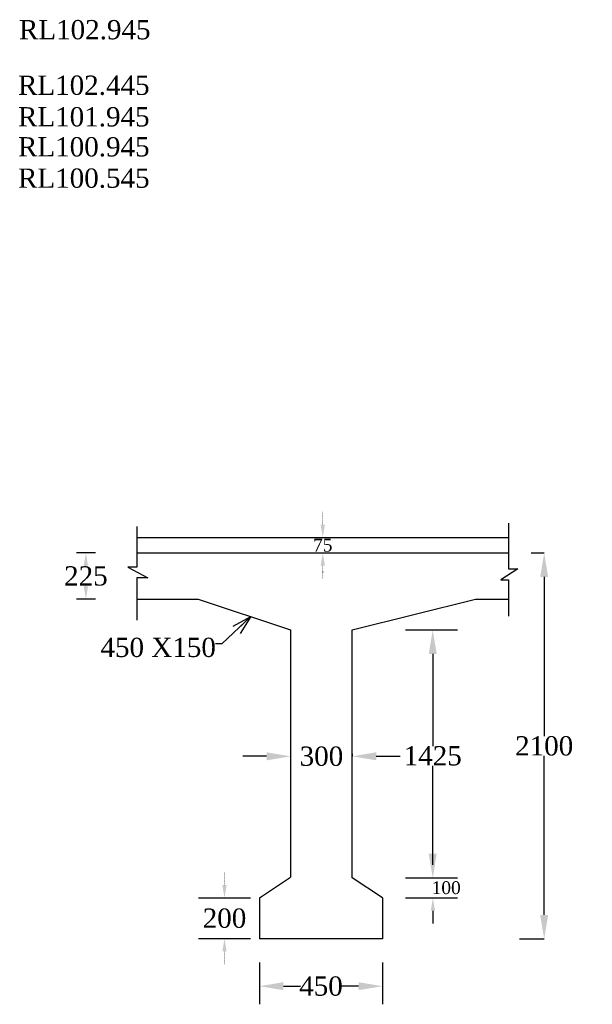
# Model space of a CAD drawing. Header units: millimetres. Extents: x -20950785 to 43207042, y -3207472 to 3168443.
# Tile 11 of 89: x 8072926 to 8095242, y -1157159 to -1118795. Entities that reach past the tile are written whole.
import ezdxf

# ---------------------------------------------------------------- set-up
doc = ezdxf.new("R2010")
doc.units = ezdxf.units.MM
doc.header["$LTSCALE"] = 60
doc.header["$MEASUREMENT"] = 0
doc.linetypes.add('DOT2', pattern=[0.125, 0, -0.125])
doc.styles.add('style1', font='txt.shx', dxfattribs={"height": 1})
doc.dimstyles.get("Standard").update_dxf_attribs({"dimtxt": 400, "dimasz": 215, "dimexe": 0.18, "dimexo": 0.0625, "dimgap": 0.09, "dimtad": 0, "dimtih": 1, "dimtoh": 1, "dimdec": 0, "dimzin": 4, "dimdsep": 46, "dimtxsty": 'Standard', "dimblk": 'OPEN90', "dimcen": 0, "dimadec": 0, "dimazin": 1, "dimtfac": 1, "dimtdec": 0, "dimtix": 1, "dimtofl": 0, "dimtmove": 0, "dimatfit": 3, "dimldrblk": 'OPEN30', "dimfxl": 1, "dimtolj": 1, "dimtzin": 0, "dimarcsym": 0})

# ---------------------------------------------------------------- blocks, each defined once
blk = doc.blocks.new('*D212')
at = {"color": 0, "linetype": 'Continuous', "lineweight": -2, "transparency": 16777216}
for p, q in [((8082268, -1156453), (8082268, -1156453)), ((8083203, -1156453), (8083866, -1156453)), ((8086133, -1156453), (8085470, -1156453)), ((8087068, -1156453), (8087068, -1156453))]:
    blk.add_line(p, q, dxfattribs=at)
for points in [[(8083203, -1156297), (8083203, -1156609), (8082268, -1156453)], [(8086133, -1156297), (8086133, -1156609), (8087068, -1156453)]]:
    blk.add_solid(points, dxfattribs=at)
at = {"layer": 'Defpoints', "color": 0, "linetype": 'Continuous', "lineweight": -2, "transparency": 16777216}
for p in [(8082268, -1156453), (8087068, -1156453), (8087068, -1156453)]:
    blk.add_point(p, dxfattribs=at)
at = {"color": 0, "linetype": 'Continuous', "transparency": 16777216, "insert": (8084668, -1156453), "char_height": 500, "attachment_point": 5}
blk.add_mtext('\\A1;{\\fTimes New Roman|b0|i0|c0|p18;\\H1.5x;450}', dxfattribs=at)
blk = doc.blocks.new('*D213')
at = {"color": 0, "linetype": 'Continuous', "lineweight": -2, "transparency": 16777216}
for p, q in [((8089029, -1151725), (8089029, -1151225)), ((8089029, -1152225), (8089029, -1152225)), ((8088096, -1153013), (8089030, -1153013)), ((8089029, -1153513), (8089029, -1154013))]:
    blk.add_line(p, q, dxfattribs=at)
for points in [[(8088946, -1151725), (8089113, -1151725), (8089029, -1152225)], [(8088946, -1153513), (8089113, -1153513), (8089029, -1153013)]]:
    blk.add_solid(points, dxfattribs=at)
at = {"layer": 'Defpoints', "color": 0, "linetype": 'Continuous', "lineweight": -2, "transparency": 16777216}
for p in [(8089029, -1152225), (8089029, -1152225), (8088096, -1153013)]:
    blk.add_point(p, dxfattribs=at)
at = {"color": 0, "linetype": 'Continuous', "transparency": 16777216, "insert": (8089029, -1152619), "char_height": 500, "attachment_point": 5}
blk.add_mtext('\\A1;{\\fTimes New Roman|b0|i0|c0|p18;\\H0.5x;           \\H2x;100}', dxfattribs=at)
blk = doc.blocks.new('*D214')
at = {"color": 0, "linetype": 'Continuous', "lineweight": -2, "transparency": 16777216}
for p, q in [((8089022, -1142573), (8089022, -1142573)), ((8089022, -1143508), (8089022, -1147098)), ((8089022, -1151290), (8089022, -1147861)), ((8089022, -1152225), (8089022, -1152225))]:
    blk.add_line(p, q, dxfattribs=at)
for points in [[(8088866, -1143508), (8089178, -1143508), (8089022, -1142573)], [(8088866, -1151290), (8089178, -1151290), (8089022, -1152225)]]:
    blk.add_solid(points, dxfattribs=at)
at = {"layer": 'Defpoints', "color": 0, "linetype": 'Continuous', "lineweight": -2, "transparency": 16777216}
for p in [(8089022, -1142573), (8089022, -1142573), (8089022, -1152225)]:
    blk.add_point(p, dxfattribs=at)
at = {"color": 0, "linetype": 'Continuous', "transparency": 16777216, "insert": (8089022, -1147480), "char_height": 500, "attachment_point": 5}
blk.add_mtext('\\A1;{\\fTimes New Roman|b0|i0|c0|p18;\\H1.5x;1425}', dxfattribs=at)
blk = doc.blocks.new('*D237')
at = {"color": 0, "linetype": 'Continuous', "lineweight": -2, "transparency": 16777216}
for p, q in [((8083486, -1147387), (8083486, -1147496)), ((8085886, -1147399), (8085886, -1147496)), ((8082551, -1147496), (8081616, -1147496)), ((8086821, -1147496), (8087756, -1147496))]:
    blk.add_line(p, q, dxfattribs=at)
for points in [[(8082551, -1147340), (8082551, -1147652), (8083486, -1147496)], [(8086821, -1147340), (8086821, -1147652), (8085886, -1147496)]]:
    blk.add_solid(points, dxfattribs=at)
at = {"layer": 'Defpoints', "color": 0, "linetype": 'Continuous', "lineweight": -2, "transparency": 16777216}
for p in [(8083486, -1147387), (8085886, -1147399), (8085886, -1147496)]:
    blk.add_point(p, dxfattribs=at)
at = {"color": 0, "linetype": 'Continuous', "transparency": 16777216, "insert": (8084686, -1147496), "char_height": 500, "attachment_point": 5}
blk.add_mtext('\\A1;{\\fTimes New Roman|b0|i0|c0|p18;\\H1.5x;300}', dxfattribs=at)
blk = doc.blocks.new('*D264')
at = {"color": 0, "linetype": 'DOT2', "lineweight": -2, "ltscale": 2, "transparency": 16777216}
for p, q in [((8084737, -1138473), (8084737, -1137973)), ((8084737, -1138973), (8084737, -1138973)), ((8084737, -1139573), (8084737, -1139573)), ((8084737, -1140073), (8084737, -1140573))]:
    blk.add_line(p, q, dxfattribs=at)
for points in [[(8084654, -1138473), (8084821, -1138473), (8084737, -1138973)], [(8084654, -1140073), (8084821, -1140073), (8084737, -1139573)]]:
    blk.add_solid(points, dxfattribs=at)
at = {"layer": 'Defpoints', "color": 0, "linetype": 'DOT2', "lineweight": -2, "ltscale": 2, "transparency": 16777216}
for p in [(8084737, -1138973), (8084737, -1138973), (8084737, -1139573)]:
    blk.add_point(p, dxfattribs=at)
at = {"color": 0, "linetype": 'DOT2', "lineweight": -2, "ltscale": 2, "transparency": 16777216, "insert": (8084737, -1139273), "char_height": 500, "attachment_point": 5}
blk.add_mtext('\\A1;{\\fTimes New Roman|b0|i0|c0|p18;75}', dxfattribs=at)
blk = doc.blocks.new('*D265')
at = {"color": 0, "linetype": 'DOT2', "lineweight": -2, "ltscale": 2, "transparency": 16777216}
for p, q in [((8080908, -1152513), (8080908, -1152013)), ((8080908, -1153013), (8080908, -1153013)), ((8080908, -1154601), (8080908, -1154601)), ((8080908, -1155101), (8080908, -1155601))]:
    blk.add_line(p, q, dxfattribs=at)
for points in [[(8080824, -1152513), (8080991, -1152513), (8080908, -1153013)], [(8080824, -1155101), (8080991, -1155101), (8080908, -1154601)]]:
    blk.add_solid(points, dxfattribs=at)
at = {"layer": 'Defpoints', "color": 0, "linetype": 'DOT2', "lineweight": -2, "ltscale": 2, "transparency": 16777216}
for p in [(8080908, -1153013), (8080908, -1154601), (8080908, -1154601)]:
    blk.add_point(p, dxfattribs=at)
at = {"color": 0, "linetype": 'DOT2', "lineweight": -2, "ltscale": 2, "transparency": 16777216, "insert": (8080908, -1153807), "char_height": 500, "attachment_point": 5}
blk.add_mtext('\\A1;{\\fTimes New Roman|b0|i0|c0|p18;\\H1.5x;200}', dxfattribs=at)
blk = doc.blocks.new('*D266')
at = {"color": 0, "linetype": 'DOT2', "lineweight": -2, "ltscale": 2, "transparency": 16777216}
for p, q in [((8075362, -1139573), (8075506, -1139573)), ((8075506, -1140073), (8075506, -1140091)), ((8075506, -1140873), (8075506, -1140854)), ((8075362, -1141373), (8075506, -1141373))]:
    blk.add_line(p, q, dxfattribs=at)
for points in [[(8075422, -1140073), (8075589, -1140073), (8075506, -1139573)], [(8075422, -1140873), (8075589, -1140873), (8075506, -1141373)]]:
    blk.add_solid(points, dxfattribs=at)
at = {"layer": 'Defpoints', "color": 0, "linetype": 'DOT2', "lineweight": -2, "ltscale": 2, "transparency": 16777216}
for p in [(8075362, -1139573), (8075506, -1139573), (8075362, -1141373)]:
    blk.add_point(p, dxfattribs=at)
at = {"color": 0, "linetype": 'DOT2', "lineweight": -2, "ltscale": 2, "transparency": 16777216, "insert": (8075506, -1140473), "char_height": 500, "attachment_point": 5}
blk.add_mtext('\\A1;{\\fTimes New Roman|b0|i0|c0|p18;\\H1.5x;225}', dxfattribs=at)
blk = doc.blocks.new('*D280')
at = {"color": 0, "linetype": 'Continuous', "lineweight": -2, "transparency": 16777216}
for p, q in [((8092859, -1139573), (8093366, -1139573)), ((8093366, -1140508), (8093366, -1146711)), ((8093366, -1153678), (8093366, -1147474)), ((8092410, -1154613), (8093366, -1154613))]:
    blk.add_line(p, q, dxfattribs=at)
for points in [[(8093210, -1140508), (8093522, -1140508), (8093366, -1139573)], [(8093210, -1153678), (8093522, -1153678), (8093366, -1154613)]]:
    blk.add_solid(points, dxfattribs=at)
at = {"layer": 'Defpoints', "color": 0, "linetype": 'Continuous', "lineweight": -2, "transparency": 16777216}
for p in [(8092859, -1139573), (8093366, -1139573), (8092410, -1154613)]:
    blk.add_point(p, dxfattribs=at)
at = {"color": 0, "linetype": 'Continuous', "transparency": 16777216, "insert": (8093366, -1147093), "char_height": 500, "attachment_point": 5}
blk.add_mtext('\\A1;{\\fTimes New Roman|b0|i0|c0|p18;\\H1.5x;2100}', dxfattribs=at)

msp = doc.modelspace()

# ---------------------------------------------------------------- linework, layer by layer
at = {"linetype": 'Continuous'}
for p, q in [((8077492.7, -1138540.6), (8077492.7, -1140121.2)), ((8091981.8, -1138408), (8091981.8, -1140197.7)), ((8077492.7, -1138972.9), (8091981.8, -1138972.9)), ((8077492.7, -1139572.9), (8091981.8, -1139572.9)), ((8077492.7, -1140121.2), (8077134.7, -1140121.2)), ((8077134.7, -1140121.2), (8077921.1, -1140537.8)), ((8077492.7, -1140537.8), (8077492.7, -1141426.1)), ((8077921.1, -1140537.8), (8077492.7, -1140537.8)), ((8092339.8, -1140197.7), (8091678.5, -1140614.4)), ((8091981.8, -1140197.7), (8092339.8, -1140197.7)), ((8091678.5, -1140614.4), (8091981.8, -1140614.4)), ((8091981.8, -1140614.4), (8091981.8, -1141372.9)), ((8077492.7, -1141426.1), (8077492.7, -1142190.1)), ((8090686.1, -1141372.9), (8091981.8, -1141372.9)), ((8091981.8, -1141372.9), (8091981.8, -1142032.3)), ((8083486.1, -1142572.9), (8083486.1, -1152200.8)), ((8085886.1, -1152224.6), (8085886.1, -1142572.9)), ((8087968.1, -1142572.9), (8089982.4, -1142572.9)), ((8082268.2, -1153012.7), (8083486.1, -1152200.8)), ((8087068.2, -1153012.7), (8085886.1, -1152224.6)), ((8087968.1, -1152224.6), (8089982.4, -1152224.6)), ((8079900.6, -1153012.7), (8081915, -1153012.7)), ((8082268.2, -1153012.7), (8082268.2, -1154612.7)), ((8087068.2, -1153012.7), (8087068.2, -1154612.7)), ((8087968.2, -1153012.7), (8089982.6, -1153012.7)), ((8079900.8, -1154600.8), (8081915.2, -1154600.8)), ((8084668.2, -1154612.7), (8082268.2, -1154612.7)), ((8087068.2, -1154612.7), (8084668.2, -1154612.7)), ((8082268.2, -1155532.9), (8082268.2, -1157158.6)), ((8087068.2, -1155532.9), (8087068.2, -1157158.6))]:
    msp.add_line(p, q, dxfattribs=at)
at = {"linetype": 'Continuous', "lineweight": -2, "ltscale": 2}
for p, q in [((8075875.3, -1139572.9), (8075136.1, -1139572.9)), ((8075875.3, -1141372.9), (8075136.1, -1141372.9))]:
    msp.add_line(p, q, dxfattribs=at)
at = {"linetype": 'Continuous'}
for points in [[(8077492.7, -1141372.9), (8079886.1, -1141372.9), (8083486.1, -1142572.9)], [(8085886.1, -1142572.9), (8090686.1, -1141372.9)]]:
    msp.add_lwpolyline(points, dxfattribs=at)

# ---------------------------------------------------------------- texts
at = {"linetype": 'Continuous', "attachment_point": 1, "style": 'style1'}
for s, insert, char_height, width in [('{\\fTimes New Roman|b0|i0|c0|p18;\\H0.7236x;RL102.945  \\H1.38197x;                 }', (8072896.6, -1118808.4), 1036.486, 1111.769), ('{\\fTimes New Roman|b0|i0|c0|p18;\\H0.7236x;RL102.445\\H1.38197x;                 }', (8072860.3, -1120973), 1036.486, 1111.769), ('\\pi6024.46095;{\\fTimes New Roman|b0|i0|c0|p18;\\LELEVATION OF PIER \\P\\pi3569.25186;ALONG CURRENT DIRECTION  }', (8030285.9, -1147123.6), 750, 22678.698)]:
    msp.add_mtext(s, dxfattribs=dict(at, insert=insert, char_height=char_height, width=width))
at = {"linetype": 'Continuous', "char_height": 1036.486, "attachment_point": 1, "style": 'style1'}
for s, insert in [('{\\fTimes New Roman|b0|i0|c0|p18;\\H0.7236x;RL101.945  \\H1.38199x;                    }', (8072860.3, -1122202.6)), ('{\\fTimes New Roman|b0|i0|c0|p18;\\H0.7236x;RL100.945\\H1.38199x;                     }', (8072860.3, -1123372.2)), ('{\\fTimes New Roman|b0|i0|c0|p18;\\H0.7236x;RL100.545    \\H1.38197x;                     }', (8072860.3, -1124593.4))]:
    msp.add_mtext(s, dxfattribs=dict(at, insert=insert))
at = {"linetype": 'Continuous', "insert": (8075854.8, -1143257), "char_height": 500, "attachment_point": 4}
msp.add_mtext('{\\fVerdana|b0|i0|c0|p34; \\fTimes New Roman|b0|i0|c0|p18;\\H1.5x;450 X150}', dxfattribs=at)

# ---------------------------------------------------------------- dimensions: what is measured, and where the dimension line sits
at = {"linetype": 'DOT2', "lineweight": -2, "ltscale": 2}
for base, p1, p2, text, picture, middle in [((8084737.2, -1138972.9), (8084737.2, -1139572.9), (8084737.2, -1138972.9), '{\\fTimes New Roman|b0|i0|c0|p18;75}', '*D264', (8084737.2, -1139272.9)), ((8075505.5, -1139572.9), (8075361.6, -1141372.9), (8075361.6, -1139572.9), '{\\fTimes New Roman|b0|i0|c0|p18;\\H1.5x;225}', '*D266', (8075505.5, -1140472.9)), ((8080907.8, -1154600.8), (8080907.8, -1153012.7), (8080907.8, -1154600.8), '{\\fTimes New Roman|b0|i0|c0|p18;\\H1.5x;200}', '*D265', (8080907.8, -1153806.7))]:
    dim = msp.add_linear_dim(base=base, p1=p1, p2=p2, angle=90, text=text, dimstyle='Standard', override={"dimtxt": 500, "dimasz": 500, "dimfxl": 300}, dxfattribs=at)
    dim.commit()
    dim.dimension.update_dxf_attribs({"geometry": picture, "text_midpoint": middle})
at = {"linetype": 'Continuous'}
dim = msp.add_linear_dim(base=(8093366.1, -1139572.9), p1=(8092410.3, -1154612.7), p2=(8092859.3, -1139572.9), angle=90, text='{\\fTimes New Roman|b0|i0|c0|p18;\\H1.5x;2100}', dimstyle='Standard', override={"dimtxt": 500, "dimasz": 935, "dimfxl": 300}, dxfattribs=at)
dim.commit()
dim.dimension.update_dxf_attribs({"geometry": '*D280', "text_midpoint": (8093366.1, -1147092.8)})
for base, p1, p2, text, override, picture, middle in [((8089022, -1142572.9), (8089022, -1152224.6), (8089022, -1142572.9), '{\\fTimes New Roman|b0|i0|c0|p18;\\H1.5x;1425}', {"dimtxt": 500, "dimasz": 935, "dimfxl": 300}, '*D214', (8089022, -1147479.8)), ((8089029.3, -1152224.6), (8088096, -1153012.7), (8089029.3, -1152224.6), '{\\fTimes New Roman|b0|i0|c0|p18;\\H0.5x;           \\H2x;100}', {"dimtxt": 500, "dimasz": 500, "dimfxl": 300}, '*D213', (8089029.3, -1152618.6))]:
    dim = msp.add_linear_dim(base=base, p1=p1, p2=p2, angle=90, text=text, dimstyle='Standard', override=override, dxfattribs=at)
    dim.commit()
    dim.dimension.update_dxf_attribs({"geometry": picture, "text_midpoint": middle, "dimtype": 160})
for base, p1, p2, text, picture, middle in [((8085886.1, -1147496), (8083486.1, -1147386.8), (8085886.1, -1147398.7), '{\\fTimes New Roman|b0|i0|c0|p18;\\H1.5x;300}', '*D237', (8084686.1, -1147496)), ((8087068.2, -1156452.8), (8082268.2, -1156452.8), (8087068.2, -1156452.8), '{\\fTimes New Roman|b0|i0|c0|p18;\\H1.5x;450}', '*D212', (8084668.2, -1156452.8))]:
    dim = msp.add_linear_dim(base=base, p1=p1, p2=p2, text=text, dimstyle='Standard', override={"dimtxt": 500, "dimasz": 935, "dimfxl": 300}, dxfattribs=at)
    dim.commit()
    dim.dimension.update_dxf_attribs({"geometry": picture, "text_midpoint": middle})

# ---------------------------------------------------------------- leaders
msp.add_leader([(8081927.6, -1142053.4), (8080801.5, -1143117.3), (8080555.2, -1143117.3)], dimstyle='Standard', override={"dimtxt": 500, "dimasz": 750, "dimfxl": 300}, dxfattribs=at)

doc.saveas('drawing.dxf')
